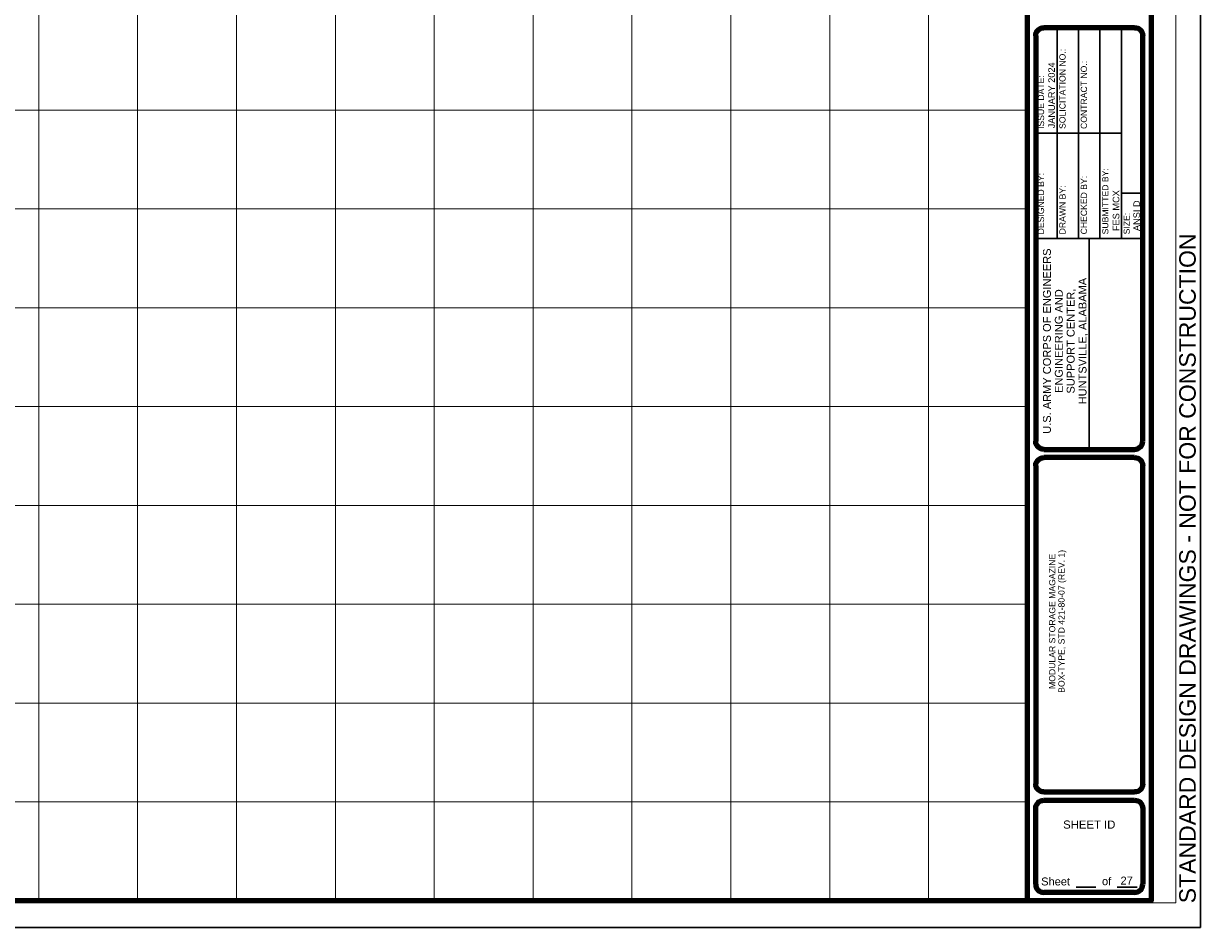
# Paper-space layout 'Layout1' of a CAD drawing. Header units: inches. Extents: x -1.8 to 34, y 0 to 22.6.
# Tile 2 of 3: x 16.1 to 34, y 0 to 13.7. Entities that reach past the tile are written whole.
import ezdxf
from ezdxf.enums import TextEntityAlignment as Align

# ---------------------------------------------------------------- set-up
doc = ezdxf.new("R2010")
doc.units = ezdxf.units.IN
doc.header["$MEASUREMENT"] = 0
doc.layers.add('G-ANNO-NPLT', color=5, linetype='Continuous', lineweight=0, true_color=0x0000ff, plot=False)
doc.layers.add('G-ANNO-TTLB-GRID', color=5, linetype='Continuous', lineweight=0, true_color=0x0000ff, plot=False)
doc.layers.add('G-ANNO-TEXT', color=7, linetype='Continuous', lineweight=30)
doc.layers.add('G-ANNO-TTLB', color=7, linetype='Continuous', lineweight=30)
doc.styles.add('Large General text and schedules', font='arial.ttf', dxfattribs={"height": 0.25})
doc.styles.add('Style-Arial', font='arial.ttf')
doc.styles.add('Title Block - General', font='arial.ttf', dxfattribs={"height": 0.12})
doc.styles.add('Title Block - Project Info', font='arial.ttf', dxfattribs={"height": 0.12})
doc.styles.add('Title Block - Small', font='arial.ttf', dxfattribs={"height": 0.1})

psp = doc.layouts.get("Layout1")

# ---------------------------------------------------------------- linework, layer by layer
at = {"layer": 'G-ANNO-NPLT', "linetype": 'Continuous', "ltscale": 0.999998, "flags": 128}
psp.add_lwpolyline([(0.375, 21.625), (33.625, 21.625), (33.625, 0.375), (0.375, 0.375), (0.375, 21.625)], close=True, dxfattribs=at)
at = {"layer": 'G-ANNO-TTLB', "lineweight": 30}
for p, q in [((31.825, 10.456), (31.825, 13.656)), ((32.15, 10.456), (32.15, 13.656)), ((32.475, 10.456), (32.475, 13.656)), ((32.8, 10.456), (32.8, 13.656)), ((32.8, 12.056), (31.5, 12.056)), ((33.125, 11.142), (32.8, 11.142)), ((31.5, 10.456), (33.125, 10.456)), ((32.312, 7.256), (32.312, 10.456))]:
    psp.add_line(p, q, dxfattribs=at)
at = {"layer": 'G-ANNO-TTLB', "color": 1, "linetype": 'Continuous', "lineweight": 30}
for p, q in [((32.114, 0.613), (32.415, 0.613)), ((32.738, 0.613), (33.039, 0.613))]:
    psp.add_line(p, q, dxfattribs=at)
at = {"layer": 'G-ANNO-TTLB', "flags": 128}
psp.add_lwpolyline([(0, 22), (34, 22), (34, 0), (0, 0), (0, 22)], close=True, dxfattribs=at)
at = {"layer": 'G-ANNO-TTLB', "lineweight": 100, "flags": 128}
for points in [[(1.375, 21.406), (33.25, 21.406), (33.25, 0.406), (1.375, 0.406), (1.375, 21.406)], [(31.375, 21.406), (33.25, 21.406), (33.25, 0.406), (31.375, 0.406), (31.375, 21.406)]]:
    psp.add_lwpolyline(points, close=True, dxfattribs=at)
for points in [[(33, 13.656), (31.625, 13.656)], [(31.5, 13.531), (31.5, 7.381)], [(33.125, 7.381), (33.125, 13.531)], [(31.625, 7.256), (33, 7.256)], [(31.5, 7.006), (31.5, 2.181)], [(33, 7.131), (31.625, 7.131)], [(33.125, 2.181), (33.125, 7.006)], [(31.625, 2.056), (33, 2.056)], [(31.5, 0.656), (31.5, 1.806)], [(31.625, 1.931), (33, 1.931)], [(33.125, 1.806), (33.125, 0.656)], [(33, 0.531), (31.625, 0.531)]]:
    psp.add_lwpolyline(points, dxfattribs=at)
at = {"layer": 'G-ANNO-TTLB', "lineweight": 100, "extrusion": (0, 0, -1)}
for centre, start, end in [((-31.625, 13.531), 0, 90), ((-33, 13.531), 90, 180), ((-31.625, 7.381), 270, 0), ((-31.625, 7.006), 0, 90), ((-33, 7.006), 90, 180), ((-31.625, 2.181), 270, 0), ((-33, 2.181), 180, 270), ((-31.625, 1.806), 0, 90), ((-33, 1.806), 90, 180)]:
    psp.add_arc(centre, 0.125, start, end, dxfattribs=at)
at = {"layer": 'G-ANNO-TTLB', "lineweight": 100}
for centre, start, end in [((33, 7.381), 270, 0), ((31.625, 0.656), 180.0158, 270), ((33, 0.656), 270, 0.0158)]:
    psp.add_arc(centre, 0.125, start, end, dxfattribs=at)
at = {"layer": 'G-ANNO-TTLB-GRID', "ltscale": 0.999996, "transparency": 33554508}
for p, q in [((16.375, 21.406), (16.375, 0.406)), ((19.375, 21.406), (19.375, 0.406)), ((22.375, 21.406), (22.375, 0.406)), ((25.375, 21.406), (25.375, 0.406)), ((28.375, 21.406), (28.375, 0.406)), ((1.375, 12.406), (31.375, 12.406)), ((1.375, 9.406), (31.375, 9.406)), ((1.375, 6.406), (31.375, 6.406)), ((1.375, 3.406), (31.375, 3.406))]:
    psp.add_line(p, q, dxfattribs=at)
at = {"layer": 'G-ANNO-TTLB-GRID', "ltscale": 0.999996, "transparency": 33554457}
for p, q in [((17.875, 21.406), (17.875, 0.406)), ((20.875, 21.406), (20.875, 0.406)), ((23.875, 21.406), (23.875, 0.406)), ((26.875, 21.406), (26.875, 0.406)), ((29.875, 21.406), (29.875, 0.406)), ((1.375, 10.906), (31.375, 10.906)), ((1.375, 7.906), (31.375, 7.906)), ((1.375, 4.906), (31.375, 4.906)), ((1.375, 1.906), (31.375, 1.906))]:
    psp.add_line(p, q, dxfattribs=at)

# ---------------------------------------------------------------- texts
at = {"layer": 'G-ANNO-TEXT', "linetype": 'Continuous', "style": 'Style-Arial'}
for s, height, p in [('SOLICITATION NO.:', 0.09375, (31.906, 12.119)), ('CONTRACT NO.:', 0.09375, (32.231, 12.119)), ('ISSUE DATE:', 0.09375, (31.581, 12.119)), ('SUBMITTED BY:', 0.09375, (32.556, 10.519)), ('DESIGNED BY:', 0.09375, (31.581, 10.519)), ('CHECKED BY:', 0.09375, (32.231, 10.519)), ('DRAWN BY:', 0.0938, (31.906, 10.519)), ('SIZE:', 0.0938, (32.881, 10.519))]:
    psp.add_text(s, height=height, rotation=90, dxfattribs=at).set_placement(p, align=Align.MIDDLE_LEFT)
at = {"layer": 'G-ANNO-TEXT', "linetype": 'Continuous', "insert": (32.313, 1.561), "char_height": 0.123, "attachment_point": 5, "line_spacing_factor": 0.904781, "style": 'Style-Arial'}
psp.add_mtext('SHEET ID', dxfattribs=at)
at = {"layer": 'G-ANNO-TTLB', "linetype": 'Continuous', "lineweight": 13, "style": 'Title Block - Small'}
for s, p in [('JANUARY 2024', (31.691, 12.128)), ('FES MCX', (32.669, 10.569)), ('ANSI D', (32.982, 10.569))]:
    psp.add_text(s, height=0.1, rotation=90, dxfattribs=at).set_placement(p, align=Align.TOP_LEFT)
at = {"layer": 'G-ANNO-TTLB', "color": 1, "linetype": 'Continuous', "lineweight": 0, "style": 'Large General text and schedules'}
psp.add_text('STANDARD DESIGN DRAWINGS - NOT FOR CONSTRUCTION', height=0.25, rotation=90, dxfattribs=at).set_placement((33.678, 0.367), align=Align.TOP_LEFT)
at = {"layer": 'G-ANNO-TTLB', "linetype": 'Continuous', "lineweight": 30, "style": 'Title Block - General'}
for s, p in [('Sheet', (31.583, 0.758)), ('of', (32.506, 0.762)), ('27', (32.787, 0.772))]:
    psp.add_text(s, height=0.12, dxfattribs=at).set_placement(p, align=Align.TOP_LEFT)
at = {"layer": 'G-ANNO-TTLB', "linetype": 'Continuous', "lineweight": 13, "attachment_point": 5, "rotation": 90, "line_spacing_factor": 0.9}
for s, insert, char_height, style in [('U.S. ARMY CORPS OF ENGINEERS\\PENGINEERING AND\\PSUPPORT CENTER,\\PHUNTSVILLE, ALABAMA', (31.952, 8.899), 0.12, 'Title Block - General'), ('MODULAR STORAGE MAGAZINE\\PBOX-TYPE, STD 421-80-07 (REV. 1)\\P', (31.835, 4.646), 0.09375, 'Title Block - Project Info')]:
    psp.add_mtext(s, dxfattribs=dict(at, insert=insert, char_height=char_height, style=style))

doc.saveas('drawing.dxf')
